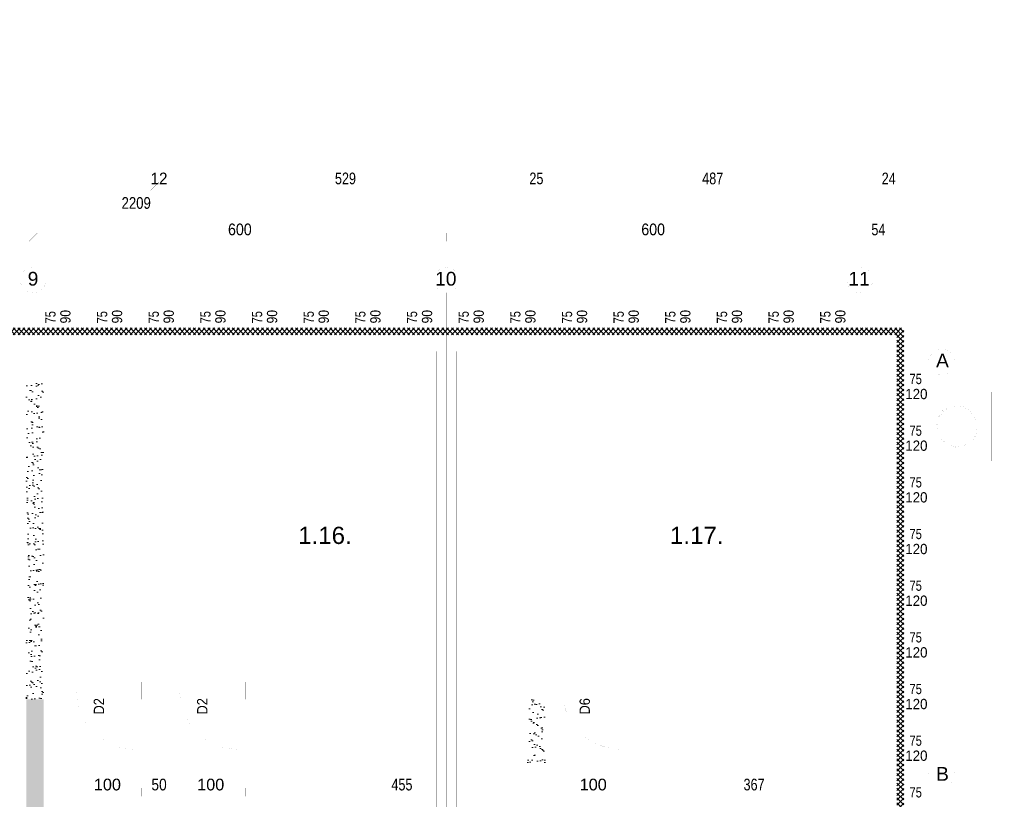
# Paper-space layout 'Layout1' of a CAD drawing. Header units: inches. Extents: x 7368 to 30263, y 5719 to 13940.
# Tile 37 of 44: x 12206 to 13635, y 12658 to 13790. Entities that reach past the tile are written whole.
import ezdxf
from ezdxf.enums import TextEntityAlignment as Align

# ---------------------------------------------------------------- set-up
doc = ezdxf.new("R2010")
doc.units = ezdxf.units.IN
doc.header["$LTSCALE"] = 2
doc.header["$MEASUREMENT"] = 0
for name, pattern in [('ACAD_ISO04W100', [30, 24, -3, 0, -3]), ('ACAD_ISO07W100', [3, 0, -3]), ('DASHED', [0.75, 0.5, -0.25]), ('HIDDEN', [9.525, 6.35, -3.175]), ('OS', [60, 30, -15, 0, -15]), ('PRZERYW', [60, 30, -30])]:
    doc.linetypes.add(name, pattern=pattern)
doc.layers.get('DEFPOINTS').update_dxf_attribs({"linetype": 'CONTINUOUS', "lineweight": 15})
for name, color, linetype, lineweight in [('A CIENKA', 7, 'CONTINUOUS', 13), ('A KRESKOWANIA', 7, 'CONTINUOUS', 5), ('A MURY ISTN', 7, 'CONTINUOUS', 15), ('A OPISY', 7, 'CONTINUOUS', 15), ('A OSIE', 7, 'ACAD_ISO04W100', 13), ('A PRZERYWANIA', 7, 'HIDDEN', 15), ('A WYMIARY', 7, 'CONTINUOUS', 9), ('ECIANA_PROJEKT', 7, 'CONTINUOUS', 15), ('WYBURZENIA', 7, 'CONTINUOUS', 9)]:
    doc.layers.add(name, color=color, linetype=linetype, lineweight=lineweight)
doc.styles.get("Standard").update_dxf_attribs({"font": 'arial.ttf'})
pattern_1 = [(37.5, (117, 107), (-0.503947, 15.41459), [0, -12.16, 0, -13.6, 0, -13]), (7.5, (117, 107), (14.158214, 22.577169), [0, -6.56, 0, -10.96, 0, -4.2]), (-32.5, (110.042, 100.042), (24.913135, 0.045272), [0, -4, 0, -14.4, 0, -18.8]), (-42.5, (110.042, 100.042), (24.049013, 7.021405), [0, -2, 0, -9.44, 0, -10.8])]
pattern_2 = [(45, (117, 107), (-3.5355339, 3.5355339), []), (135, (117, 107), (-3.5355339, -3.5355339), [])]

psp = doc.layouts.get("Layout1")

# ---------------------------------------------------------------- hatches: boundary and pattern name
at = {"layer": 'A KRESKOWANIA', "linetype": 'Continuous'}
h = psp.add_hatch(dxfattribs=at)
h.set_pattern_fill('AR-SAND_S0_1', color=254, scale=8, style=0)
h.set_pattern_definition(pattern_1)
h.paths.add_polyline_path([(12240.6, 13263), (12215.6, 13263), (12215.6, 12828), (12240.6, 12828)], flags=0)
h = psp.add_hatch(dxfattribs=at)
h.set_pattern_fill('AR-SAND_S0_1', color=254, scale=8, style=0)
h.set_pattern_definition(pattern_1)
h.paths.add_polyline_path([(12240.6, 12828), (12215.6, 12828), (12215.6, 12803), (12240.6, 12803)], flags=0)
h = psp.add_hatch(dxfattribs=at)
h.set_pattern_fill('AR-SAND_S0_1', color=254, scale=8, style=0)
h.set_pattern_definition(pattern_1)
h.paths.add_polyline_path([(12240.6, 12803), (12215.6, 12803), (12215.6, 12103), (11957.6, 12103), (11957.6, 12078), (12215.6, 12078), (12215.6, 12025.5), (12240.6, 12025.5), (12240.6, 12513), (12393.6, 12513), (12393.6, 12538), (12240.6, 12538)], flags=0)
h = psp.add_hatch(dxfattribs=at)
h.set_pattern_fill('AR-SAND_S0_1', color=254, scale=8, style=0)
h.set_pattern_definition(pattern_1)
h.paths.add_polyline_path([(12968.6, 12803), (12943.6, 12803), (12943.6, 12710), (12968.6, 12710)], flags=0)
at = {"layer": 'A OPISY', "linetype": 'Continuous'}
h = psp.add_hatch(dxfattribs=at)
h.set_pattern_fill('ANSI37_S0_4', color=2, scale=40, style=0)
h.set_pattern_definition(pattern_2)
h.paths.add_polyline_path([(12435.7, 13342), (11270.6, 13342), (11270.6, 13332), (12435.7, 13332)], flags=0)
h = psp.add_hatch(dxfattribs=at)
h.set_pattern_fill('ANSI37_S0_4', color=2, scale=40, style=0)
h.set_pattern_definition(pattern_2)
h.paths.add_polyline_path([(13489.6, 13342), (12435.7, 13342), (12435.7, 13332), (13479.6, 13332), (13479.6, 12693), (13479.6, 12513), (13489.6, 12513)], flags=0)

# ---------------------------------------------------------------- linework, layer by layer
at = {"layer": 'A CIENKA', "color": 7, "linetype": 'Continuous', "const_width": 0.018}
for points in [[(12244.3, 13411.7, 1), (12206.9, 13411.7, 1)], [(12844.3, 13411.7, 1), (12806.9, 13411.7, 1)], [(13444.3, 13411.7, 1), (13406.9, 13411.7, 1)], [(13563, 13293, 1), (13525.6, 13293, 1)], [(13563, 12693, 1), (13525.6, 12693, 1)]]:
    psp.add_lwpolyline(points, format="xyb", close=True, dxfattribs=at)
for points in [[(13616.8, 13248.9), (13516.8, 13248.9)], [(13516.8, 13248.9), (13516.8, 13148.9)], [(13616.8, 13248.9), (13516.8, 13248.9)], [(13516.8, 13248.9), (13516.8, 13148.9)], [(13616.8, 13148.9), (13616.8, 13248.9)], [(13616.8, 13148.9), (13616.8, 13248.9)], [(13544.4, 13218.9), (13455.6, 13218.9)], [(13544.4, 13218.9), (13455.6, 13218.9)], [(13544.4, 13178.9), (13455.6, 13178.9)], [(13544.4, 13178.9), (13455.6, 13178.9)], [(13516.8, 13148.9), (13616.8, 13148.9)], [(13516.8, 13148.9), (13616.8, 13148.9)], [(12599.3, 13065.3), (12701.8, 13065.3)], [(12599.3, 13011.4), (12599.3, 13065.3)], [(12701.8, 13065.3), (12701.8, 13011.4)], [(13138.9, 13065.3), (13241.4, 13065.3)], [(13138.9, 13011.4), (13138.9, 13065.3)], [(13241.4, 13065.3), (13241.4, 13011.4)], [(12701.8, 13011.4), (12599.3, 13011.4)], [(13241.4, 13011.4), (13138.9, 13011.4)], [(12283.3, 12810.5), (12283.3, 12820.5)], [(12283.3, 12820.5), (12288.3, 12820.5)], [(12288.3, 12810.5), (12283.3, 12810.5)], [(12288.3, 12820.5), (12288.3, 12810.5)], [(12333.3, 12774.2), (12333.3, 12812)], [(12373.3, 12730.5), (12373.3, 12815.5)], [(12373.3, 12815.5), (12378.3, 12815.5)], [(12383.3, 12820.5), (12378.3, 12820.5)], [(12378.3, 12820.5), (12378.3, 12810.5)], [(12378.3, 12815.5), (12378.3, 12730.5)], [(12378.3, 12810.5), (12383.3, 12810.5)], [(12383.3, 12810.5), (12383.3, 12820.5)], [(12433.3, 12810.5), (12433.3, 12820.5)], [(12433.3, 12820.5), (12438.3, 12820.5)], [(12438.3, 12810.5), (12433.3, 12810.5)], [(12438.3, 12820.5), (12438.3, 12810.5)], [(12483.3, 12774.2), (12483.3, 12812)], [(12523.3, 12730.5), (12523.3, 12815.5)], [(12523.3, 12815.5), (12528.3, 12815.5)], [(12533.3, 12820.5), (12528.3, 12820.5)], [(12528.3, 12820.5), (12528.3, 12810.5)], [(12528.3, 12815.5), (12528.3, 12730.5)], [(12528.3, 12810.5), (12533.3, 12810.5)], [(12533.3, 12810.5), (12533.3, 12820.5)], [(12988.6, 12810.5), (12988.6, 12820.5)], [(12988.6, 12820.5), (12993.6, 12820.5)], [(12993.6, 12810.5), (12988.6, 12810.5)], [(12993.6, 12820.5), (12993.6, 12810.5)], [(13038.6, 12774.2), (13038.6, 12812)], [(13078.6, 12730.5), (13078.6, 12815.5)], [(13078.6, 12815.5), (13083.6, 12815.5)], [(13088.6, 12820.5), (13083.6, 12820.5)], [(13083.6, 12820.5), (13083.6, 12810.5)], [(13083.6, 12815.5), (13083.6, 12730.5)], [(13083.6, 12810.5), (13088.6, 12810.5)], [(13088.6, 12810.5), (13088.6, 12820.5)], [(12378.3, 12730.5), (12373.3, 12730.5)], [(12528.3, 12730.5), (12523.3, 12730.5)], [(13083.6, 12730.5), (13078.6, 12730.5)]]:
    psp.add_lwpolyline(points, dxfattribs=at)
for points in [[(12288.3, 12815.5, 0.414214), (12373.3, 12730.5, 0.414214)], [(12438.3, 12815.5, 0.414214), (12523.3, 12730.5, 0.414214)], [(12993.6, 12815.5, 0.414214), (13078.6, 12730.5, 0.414214)]]:
    psp.add_lwpolyline(points, format="xyb", dxfattribs=at)
at = {"layer": 'A KRESKOWANIA', "color": 254, "linetype": 'Continuous', "const_width": 0.018}
for points in [[(12263.1, 13300.9), (12263.1, 13379.9)], [(12263.1, 13300.9), (12263.1, 13379.9)], [(12338.1, 13300.9), (12338.1, 13379.9)], [(12338.1, 13300.9), (12338.1, 13379.9)], [(12413.1, 13300.9), (12413.1, 13379.9)], [(12413.1, 13300.9), (12413.1, 13379.9)], [(12488.1, 13300.9), (12488.1, 13379.9)], [(12488.1, 13300.9), (12488.1, 13379.9)], [(12563.1, 13300.9), (12563.1, 13379.9)], [(12563.1, 13300.9), (12563.1, 13379.9)], [(12638.1, 13300.9), (12638.1, 13379.9)], [(12638.1, 13300.9), (12638.1, 13379.9)], [(12713.1, 13300.9), (12713.1, 13379.9)], [(12713.1, 13300.9), (12713.1, 13379.9)], [(12788.1, 13300.9), (12788.1, 13379.9)], [(12788.1, 13300.9), (12788.1, 13379.9)], [(12863.1, 13300.9), (12863.1, 13379.9)], [(12938.1, 13300.9), (12938.1, 13379.9)], [(13013.1, 13300.9), (13013.1, 13379.9)], [(13088.1, 13300.9), (13088.1, 13379.9)], [(13163.1, 13300.9), (13163.1, 13379.9)], [(13238.1, 13300.9), (13238.1, 13379.9)], [(13313.1, 13300.9), (13313.1, 13379.9)], [(13388.1, 13300.9), (13388.1, 13379.9)], [(13448.3, 13255.5), (13527.3, 13255.5)], [(13523.3, 13240.3), (13525.4, 13242.4)], [(13523.3, 13240.3), (13525.4, 13242.4)], [(13544.5, 13219.1), (13523.3, 13240.3)], [(13544.5, 13219.1), (13523.3, 13240.3)], [(13525.4, 13242.4), (13546.7, 13221.2)], [(13525.4, 13242.4), (13546.7, 13221.2)], [(13608.2, 13242.4), (13587, 13221.2)], [(13608.2, 13242.4), (13587, 13221.2)], [(13589.1, 13219.1), (13610.3, 13240.3)], [(13589.1, 13219.1), (13610.3, 13240.3)], [(13610.3, 13240.3), (13608.2, 13242.4)], [(13610.3, 13240.3), (13608.2, 13242.4)], [(13546.7, 13221.2), (13544.5, 13219.1)], [(13546.7, 13221.2), (13544.5, 13219.1)], [(13587, 13221.2), (13589.1, 13219.1)], [(13587, 13221.2), (13589.1, 13219.1)], [(13448.3, 13180.5), (13527.3, 13180.5)], [(13544.5, 13178.8), (13523.3, 13157.6)], [(13544.5, 13178.8), (13523.3, 13157.6)], [(13525.4, 13155.5), (13546.7, 13176.7)], [(13525.4, 13155.5), (13546.7, 13176.7)], [(13546.7, 13176.7), (13544.5, 13178.8)], [(13546.7, 13176.7), (13544.5, 13178.8)], [(13587, 13176.7), (13589.1, 13178.8)], [(13587, 13176.7), (13589.1, 13178.8)], [(13608.2, 13155.5), (13587, 13176.7)], [(13608.2, 13155.5), (13587, 13176.7)], [(13589.1, 13178.8), (13610.3, 13157.6)], [(13589.1, 13178.8), (13610.3, 13157.6)], [(13523.3, 13157.6), (13525.4, 13155.5)], [(13523.3, 13157.6), (13525.4, 13155.5)], [(13610.3, 13157.6), (13608.2, 13155.5)], [(13610.3, 13157.6), (13608.2, 13155.5)], [(13448.3, 13105.5), (13527.3, 13105.5)], [(13448.3, 13030.5), (13527.3, 13030.5)], [(13448.3, 12955.5), (13527.3, 12955.5)], [(13448.3, 12880.5), (13527.3, 12880.5)], [(13448.3, 12805.5), (13527.3, 12805.5)], [(13448.3, 12730.5), (13527.3, 12730.5)]]:
    psp.add_lwpolyline(points, dxfattribs=at)
at = {"layer": 'A MURY ISTN', "color": 4, "linetype": 'Continuous', "const_width": 0.018}
for points in [[(11285.6, 13332), (13479.6, 13332)], [(13479.6, 12693), (13479.6, 13332)], [(11285.6, 13308), (12943.6, 13308)], [(12210.6, 13308), (12240.6, 13308)], [(12210.6, 13263), (12210.6, 13308)], [(12240.6, 13308), (12240.6, 13263)], [(12810.6, 13308), (12840.6, 13308)], [(12810.6, 13263), (12810.6, 13308)], [(12840.6, 13308), (12840.6, 13263)], [(12943.6, 13308), (12943.6, 12828)], [(12968.6, 13308), (12968.6, 12828)], [(12968.6, 13308), (13455.6, 13308)], [(13410.6, 13308), (13440.6, 13308)], [(13410.6, 13263), (13410.6, 13308)], [(13440.6, 13308), (13440.6, 13263)], [(13455.6, 12693), (13455.6, 13308)], [(12240.6, 13263), (12210.6, 13263)], [(12840.6, 13263), (12810.6, 13263)], [(13440.6, 13263), (13410.6, 13263)], [(13410.6, 12678), (13410.6, 12708)], [(13410.6, 12708), (13455.6, 12708)], [(13455.6, 12708), (13455.6, 12678)], [(13479.6, 12513), (13479.6, 12693)], [(13455.6, 12678), (13410.6, 12678)], [(13455.6, 12678), (13455.6, 12538)]]:
    psp.add_lwpolyline(points, dxfattribs=at)
for points in [[(13596.8, 13198.9, 1), (13536.8, 13198.9, 1)], [(13595.8, 13198.9, 1), (13537.8, 13198.9, 1)]]:
    psp.add_lwpolyline(points, format="xyb", close=True, dxfattribs=at)
at = {"layer": 'A OSIE', "color": 1, "linetype": 'OS', "const_width": 0.018}
for points in [[(12225.6, 10193), (12225.6, 13393)], [(12825.6, 10193), (12825.6, 13393)], [(13425.6, 10193), (13425.6, 13393)], [(7865.6, 13293), (13525.6, 13293)], [(7865.6, 12693), (13525.6, 12693)]]:
    psp.add_lwpolyline(points, dxfattribs=at)
at = {"layer": 'A PRZERYWANIA', "color": 3, "linetype": 'DASHED', "const_width": 0.018}
for points in [[(12228.1, 13328), (12148.1, 13328)], [(12153.1, 13323), (12223.1, 13323)], [(12223.1, 13318), (12223.1, 13328)], [(12223.1, 13328), (12228.1, 13328)], [(12303.1, 13328), (12223.1, 13328)], [(12223.1, 13328), (12223.1, 13318)], [(12228.1, 13328), (12223.1, 13328)], [(12223.1, 13328), (12223.1, 13318)], [(12303.1, 13328), (12223.1, 13328)], [(12223.1, 13328), (12223.1, 13318)], [(12228.1, 13328), (12223.1, 13328)], [(12223.1, 13328), (12223.1, 13318)], [(12228.1, 13318), (12228.1, 13328)], [(12228.1, 13328), (12228.1, 13318)], [(12228.1, 13318), (12228.1, 13328)], [(12228.1, 13318), (12228.1, 13328)], [(12228.1, 13323), (12298.1, 13323)], [(12228.1, 13323), (12298.1, 13323)], [(12378.1, 13328), (12298.1, 13328)], [(12298.1, 13328), (12298.1, 13318)], [(12303.1, 13328), (12298.1, 13328)], [(12298.1, 13328), (12298.1, 13318)], [(12298.1, 13318), (12298.1, 13328)], [(12298.1, 13328), (12303.1, 13328)], [(12378.1, 13328), (12298.1, 13328)], [(12298.1, 13328), (12298.1, 13318)], [(12303.1, 13328), (12298.1, 13328)], [(12298.1, 13328), (12298.1, 13318)], [(12298.1, 13318), (12298.1, 13328)], [(12298.1, 13328), (12303.1, 13328)], [(12303.1, 13318), (12303.1, 13328)], [(12303.1, 13318), (12303.1, 13328)], [(12303.1, 13328), (12303.1, 13318)], [(12303.1, 13318), (12303.1, 13328)], [(12303.1, 13318), (12303.1, 13328)], [(12303.1, 13328), (12303.1, 13318)], [(12303.1, 13323), (12373.1, 13323)], [(12303.1, 13323), (12373.1, 13323)], [(12453.1, 13328), (12373.1, 13328)], [(12373.1, 13328), (12373.1, 13318)], [(12378.1, 13328), (12373.1, 13328)], [(12373.1, 13328), (12373.1, 13318)], [(12373.1, 13318), (12373.1, 13328)], [(12373.1, 13328), (12378.1, 13328)], [(12453.1, 13328), (12373.1, 13328)], [(12373.1, 13328), (12373.1, 13318)], [(12378.1, 13328), (12373.1, 13328)], [(12373.1, 13328), (12373.1, 13318)], [(12373.1, 13318), (12373.1, 13328)], [(12373.1, 13328), (12378.1, 13328)], [(12378.1, 13318), (12378.1, 13328)], [(12378.1, 13318), (12378.1, 13328)], [(12378.1, 13328), (12378.1, 13318)], [(12378.1, 13318), (12378.1, 13328)], [(12378.1, 13318), (12378.1, 13328)], [(12378.1, 13328), (12378.1, 13318)], [(12378.1, 13323), (12448.1, 13323)], [(12378.1, 13323), (12448.1, 13323)], [(12528.1, 13328), (12448.1, 13328)], [(12448.1, 13328), (12448.1, 13318)], [(12453.1, 13328), (12448.1, 13328)], [(12448.1, 13328), (12448.1, 13318)], [(12448.1, 13318), (12448.1, 13328)], [(12448.1, 13328), (12453.1, 13328)], [(12528.1, 13328), (12448.1, 13328)], [(12448.1, 13328), (12448.1, 13318)], [(12453.1, 13328), (12448.1, 13328)], [(12448.1, 13328), (12448.1, 13318)], [(12448.1, 13318), (12448.1, 13328)], [(12448.1, 13328), (12453.1, 13328)], [(12453.1, 13318), (12453.1, 13328)], [(12453.1, 13318), (12453.1, 13328)], [(12453.1, 13328), (12453.1, 13318)], [(12453.1, 13318), (12453.1, 13328)], [(12453.1, 13318), (12453.1, 13328)], [(12453.1, 13328), (12453.1, 13318)], [(12453.1, 13323), (12523.1, 13323)], [(12453.1, 13323), (12523.1, 13323)], [(12603.1, 13328), (12523.1, 13328)], [(12523.1, 13328), (12523.1, 13318)], [(12528.1, 13328), (12523.1, 13328)], [(12523.1, 13328), (12523.1, 13318)], [(12523.1, 13318), (12523.1, 13328)], [(12523.1, 13328), (12528.1, 13328)], [(12603.1, 13328), (12523.1, 13328)], [(12523.1, 13328), (12523.1, 13318)], [(12528.1, 13328), (12523.1, 13328)], [(12523.1, 13328), (12523.1, 13318)], [(12523.1, 13318), (12523.1, 13328)], [(12523.1, 13328), (12528.1, 13328)], [(12528.1, 13318), (12528.1, 13328)], [(12528.1, 13318), (12528.1, 13328)], [(12528.1, 13328), (12528.1, 13318)], [(12528.1, 13318), (12528.1, 13328)], [(12528.1, 13318), (12528.1, 13328)], [(12528.1, 13328), (12528.1, 13318)], [(12528.1, 13323), (12598.1, 13323)], [(12528.1, 13323), (12598.1, 13323)], [(12678.1, 13328), (12598.1, 13328)], [(12598.1, 13328), (12598.1, 13318)], [(12603.1, 13328), (12598.1, 13328)], [(12598.1, 13328), (12598.1, 13318)], [(12598.1, 13318), (12598.1, 13328)], [(12598.1, 13328), (12603.1, 13328)], [(12678.1, 13328), (12598.1, 13328)], [(12598.1, 13328), (12598.1, 13318)], [(12603.1, 13328), (12598.1, 13328)], [(12598.1, 13328), (12598.1, 13318)], [(12598.1, 13318), (12598.1, 13328)], [(12598.1, 13328), (12603.1, 13328)], [(12603.1, 13318), (12603.1, 13328)], [(12603.1, 13318), (12603.1, 13328)], [(12603.1, 13328), (12603.1, 13318)], [(12603.1, 13318), (12603.1, 13328)], [(12603.1, 13318), (12603.1, 13328)], [(12603.1, 13328), (12603.1, 13318)], [(12603.1, 13323), (12673.1, 13323)], [(12603.1, 13323), (12673.1, 13323)], [(12753.1, 13328), (12673.1, 13328)], [(12673.1, 13328), (12673.1, 13318)], [(12678.1, 13328), (12673.1, 13328)], [(12673.1, 13328), (12673.1, 13318)], [(12673.1, 13318), (12673.1, 13328)], [(12673.1, 13328), (12678.1, 13328)], [(12753.1, 13328), (12673.1, 13328)], [(12673.1, 13328), (12673.1, 13318)], [(12678.1, 13328), (12673.1, 13328)], [(12673.1, 13328), (12673.1, 13318)], [(12673.1, 13318), (12673.1, 13328)], [(12673.1, 13328), (12678.1, 13328)], [(12678.1, 13318), (12678.1, 13328)], [(12678.1, 13318), (12678.1, 13328)], [(12678.1, 13328), (12678.1, 13318)], [(12678.1, 13318), (12678.1, 13328)], [(12678.1, 13318), (12678.1, 13328)], [(12678.1, 13328), (12678.1, 13318)], [(12678.1, 13323), (12748.1, 13323)], [(12678.1, 13323), (12748.1, 13323)], [(12828.1, 13328), (12748.1, 13328)], [(12748.1, 13328), (12748.1, 13318)], [(12753.1, 13328), (12748.1, 13328)], [(12748.1, 13328), (12748.1, 13318)], [(12748.1, 13318), (12748.1, 13328)], [(12748.1, 13328), (12753.1, 13328)], [(12828.1, 13328), (12748.1, 13328)], [(12748.1, 13328), (12748.1, 13318)], [(12753.1, 13328), (12748.1, 13328)], [(12748.1, 13328), (12748.1, 13318)], [(12748.1, 13318), (12748.1, 13328)], [(12748.1, 13328), (12753.1, 13328)], [(12753.1, 13318), (12753.1, 13328)], [(12753.1, 13318), (12753.1, 13328)], [(12753.1, 13328), (12753.1, 13318)], [(12753.1, 13318), (12753.1, 13328)], [(12753.1, 13318), (12753.1, 13328)], [(12753.1, 13328), (12753.1, 13318)], [(12753.1, 13323), (12823.1, 13323)], [(12753.1, 13323), (12823.1, 13323)], [(12823.1, 13318), (12823.1, 13328)], [(12823.1, 13328), (12828.1, 13328)], [(12903.1, 13328), (12823.1, 13328)], [(12823.1, 13328), (12823.1, 13318)], [(12828.1, 13328), (12823.1, 13328)], [(12823.1, 13328), (12823.1, 13318)], [(12823.1, 13318), (12823.1, 13328)], [(12823.1, 13328), (12828.1, 13328)], [(12828.1, 13318), (12828.1, 13328)], [(12828.1, 13328), (12828.1, 13318)], [(12828.1, 13318), (12828.1, 13328)], [(12828.1, 13318), (12828.1, 13328)], [(12828.1, 13328), (12828.1, 13318)], [(12828.1, 13323), (12898.1, 13323)], [(12978.1, 13328), (12898.1, 13328)], [(12898.1, 13328), (12898.1, 13318)], [(12903.1, 13328), (12898.1, 13328)], [(12898.1, 13328), (12898.1, 13318)], [(12898.1, 13318), (12898.1, 13328)], [(12898.1, 13328), (12903.1, 13328)], [(12903.1, 13318), (12903.1, 13328)], [(12903.1, 13318), (12903.1, 13328)], [(12903.1, 13328), (12903.1, 13318)], [(12903.1, 13323), (12973.1, 13323)], [(13053.1, 13328), (12973.1, 13328)], [(12973.1, 13328), (12973.1, 13318)], [(12978.1, 13328), (12973.1, 13328)], [(12973.1, 13328), (12973.1, 13318)], [(12973.1, 13318), (12973.1, 13328)], [(12973.1, 13328), (12978.1, 13328)], [(12978.1, 13318), (12978.1, 13328)], [(12978.1, 13318), (12978.1, 13328)], [(12978.1, 13328), (12978.1, 13318)], [(12978.1, 13323), (13048.1, 13323)], [(13128.1, 13328), (13048.1, 13328)], [(13048.1, 13328), (13048.1, 13318)], [(13053.1, 13328), (13048.1, 13328)], [(13048.1, 13328), (13048.1, 13318)], [(13048.1, 13318), (13048.1, 13328)], [(13048.1, 13328), (13053.1, 13328)], [(13053.1, 13318), (13053.1, 13328)], [(13053.1, 13318), (13053.1, 13328)], [(13053.1, 13328), (13053.1, 13318)], [(13053.1, 13323), (13123.1, 13323)], [(13203.1, 13328), (13123.1, 13328)], [(13123.1, 13328), (13123.1, 13318)], [(13128.1, 13328), (13123.1, 13328)], [(13123.1, 13328), (13123.1, 13318)], [(13123.1, 13318), (13123.1, 13328)], [(13123.1, 13328), (13128.1, 13328)], [(13128.1, 13318), (13128.1, 13328)], [(13128.1, 13318), (13128.1, 13328)], [(13128.1, 13328), (13128.1, 13318)], [(13128.1, 13323), (13198.1, 13323)], [(13278.1, 13328), (13198.1, 13328)], [(13198.1, 13328), (13198.1, 13318)], [(13203.1, 13328), (13198.1, 13328)], [(13198.1, 13328), (13198.1, 13318)], [(13198.1, 13318), (13198.1, 13328)], [(13198.1, 13328), (13203.1, 13328)], [(13203.1, 13318), (13203.1, 13328)], [(13203.1, 13318), (13203.1, 13328)], [(13203.1, 13328), (13203.1, 13318)], [(13203.1, 13323), (13273.1, 13323)], [(13353.1, 13328), (13273.1, 13328)], [(13273.1, 13328), (13273.1, 13318)], [(13278.1, 13328), (13273.1, 13328)], [(13273.1, 13328), (13273.1, 13318)], [(13273.1, 13318), (13273.1, 13328)], [(13273.1, 13328), (13278.1, 13328)], [(13278.1, 13318), (13278.1, 13328)], [(13278.1, 13318), (13278.1, 13328)], [(13278.1, 13328), (13278.1, 13318)], [(13278.1, 13323), (13348.1, 13323)], [(13428.1, 13328), (13348.1, 13328)], [(13348.1, 13328), (13348.1, 13318)], [(13353.1, 13328), (13348.1, 13328)], [(13348.1, 13328), (13348.1, 13318)], [(13348.1, 13318), (13348.1, 13328)], [(13348.1, 13328), (13353.1, 13328)], [(13353.1, 13318), (13353.1, 13328)], [(13353.1, 13318), (13353.1, 13328)], [(13353.1, 13328), (13353.1, 13318)], [(13353.1, 13323), (13423.1, 13323)], [(13410.6, 13308), (13410.6, 13332)], [(13423.1, 13318), (13423.1, 13328)], [(13423.1, 13328), (13428.1, 13328)], [(13428.1, 13318), (13428.1, 13328)], [(13428.1, 13328), (13428.1, 13318)], [(12148.1, 13318), (12228.1, 13318)], [(12228.1, 13318), (12223.1, 13318)], [(12223.1, 13318), (12303.1, 13318)], [(12223.1, 13318), (12228.1, 13318)], [(12223.1, 13318), (12303.1, 13318)], [(12223.1, 13318), (12228.1, 13318)], [(12298.1, 13318), (12378.1, 13318)], [(12298.1, 13318), (12303.1, 13318)], [(12303.1, 13318), (12298.1, 13318)], [(12298.1, 13318), (12378.1, 13318)], [(12298.1, 13318), (12303.1, 13318)], [(12303.1, 13318), (12298.1, 13318)], [(12373.1, 13318), (12453.1, 13318)], [(12373.1, 13318), (12378.1, 13318)], [(12378.1, 13318), (12373.1, 13318)], [(12373.1, 13318), (12453.1, 13318)], [(12373.1, 13318), (12378.1, 13318)], [(12378.1, 13318), (12373.1, 13318)], [(12448.1, 13318), (12528.1, 13318)], [(12448.1, 13318), (12453.1, 13318)], [(12453.1, 13318), (12448.1, 13318)], [(12448.1, 13318), (12528.1, 13318)], [(12448.1, 13318), (12453.1, 13318)], [(12453.1, 13318), (12448.1, 13318)], [(12523.1, 13318), (12603.1, 13318)], [(12523.1, 13318), (12528.1, 13318)], [(12528.1, 13318), (12523.1, 13318)], [(12523.1, 13318), (12603.1, 13318)], [(12523.1, 13318), (12528.1, 13318)], [(12528.1, 13318), (12523.1, 13318)], [(12598.1, 13318), (12678.1, 13318)], [(12598.1, 13318), (12603.1, 13318)], [(12603.1, 13318), (12598.1, 13318)], [(12598.1, 13318), (12678.1, 13318)], [(12598.1, 13318), (12603.1, 13318)], [(12603.1, 13318), (12598.1, 13318)], [(12673.1, 13318), (12753.1, 13318)], [(12673.1, 13318), (12678.1, 13318)], [(12678.1, 13318), (12673.1, 13318)], [(12673.1, 13318), (12753.1, 13318)], [(12673.1, 13318), (12678.1, 13318)], [(12678.1, 13318), (12673.1, 13318)], [(12748.1, 13318), (12828.1, 13318)], [(12748.1, 13318), (12753.1, 13318)], [(12753.1, 13318), (12748.1, 13318)], [(12748.1, 13318), (12828.1, 13318)], [(12748.1, 13318), (12753.1, 13318)], [(12753.1, 13318), (12748.1, 13318)], [(12828.1, 13318), (12823.1, 13318)], [(12823.1, 13318), (12903.1, 13318)], [(12823.1, 13318), (12828.1, 13318)], [(12828.1, 13318), (12823.1, 13318)], [(12898.1, 13318), (12978.1, 13318)], [(12898.1, 13318), (12903.1, 13318)], [(12903.1, 13318), (12898.1, 13318)], [(12973.1, 13318), (13053.1, 13318)], [(12973.1, 13318), (12978.1, 13318)], [(12978.1, 13318), (12973.1, 13318)], [(13048.1, 13318), (13128.1, 13318)], [(13048.1, 13318), (13053.1, 13318)], [(13053.1, 13318), (13048.1, 13318)], [(13123.1, 13318), (13203.1, 13318)], [(13123.1, 13318), (13128.1, 13318)], [(13128.1, 13318), (13123.1, 13318)], [(13198.1, 13318), (13278.1, 13318)], [(13198.1, 13318), (13203.1, 13318)], [(13203.1, 13318), (13198.1, 13318)], [(13273.1, 13318), (13353.1, 13318)], [(13273.1, 13318), (13278.1, 13318)], [(13278.1, 13318), (13273.1, 13318)], [(13348.1, 13318), (13428.1, 13318)], [(13348.1, 13318), (13353.1, 13318)], [(13353.1, 13318), (13348.1, 13318)], [(13428.1, 13318), (13423.1, 13318)], [(13469.6, 13215.5), (13469.6, 13295.5)], [(13469.6, 13295.5), (13479.6, 13295.5)], [(13469.6, 13295.5), (13469.6, 13290.5)], [(13479.6, 13295.5), (13469.6, 13295.5)], [(13479.6, 13295.5), (13479.6, 13215.5)], [(13479.6, 13290.5), (13479.6, 13295.5)], [(13469.6, 13290.5), (13479.6, 13290.5)], [(13474.6, 13220.5), (13474.6, 13290.5)], [(13469.6, 13140.5), (13469.6, 13220.5)], [(13469.6, 13220.5), (13479.6, 13220.5)], [(13469.6, 13215.5), (13469.6, 13220.5)], [(13469.6, 13220.5), (13479.6, 13220.5)], [(13469.6, 13220.5), (13469.6, 13215.5)], [(13479.6, 13220.5), (13469.6, 13220.5)], [(13479.6, 13215.5), (13469.6, 13215.5)], [(13479.6, 13215.5), (13469.6, 13215.5)], [(13469.6, 13215.5), (13479.6, 13215.5)], [(13474.6, 13145.5), (13474.6, 13215.5)], [(13479.6, 13220.5), (13479.6, 13140.5)], [(13479.6, 13220.5), (13479.6, 13215.5)], [(13479.6, 13215.5), (13479.6, 13220.5)], [(13469.6, 13140.5), (13469.6, 13145.5)], [(13469.6, 13145.5), (13479.6, 13145.5)], [(13469.6, 13065.5), (13469.6, 13145.5)], [(13469.6, 13145.5), (13479.6, 13145.5)], [(13469.6, 13145.5), (13469.6, 13140.5)], [(13479.6, 13145.5), (13469.6, 13145.5)], [(13479.6, 13140.5), (13469.6, 13140.5)], [(13479.6, 13140.5), (13469.6, 13140.5)], [(13469.6, 13140.5), (13479.6, 13140.5)], [(13474.6, 13070.5), (13474.6, 13140.5)], [(13479.6, 13145.5), (13479.6, 13140.5)], [(13479.6, 13145.5), (13479.6, 13065.5)], [(13479.6, 13140.5), (13479.6, 13145.5)], [(13469.6, 12990.5), (13469.6, 13070.5)], [(13469.6, 13070.5), (13479.6, 13070.5)], [(13469.6, 13065.5), (13469.6, 13070.5)], [(13469.6, 13070.5), (13479.6, 13070.5)], [(13469.6, 13070.5), (13469.6, 13065.5)], [(13479.6, 13070.5), (13469.6, 13070.5)], [(13479.6, 13065.5), (13469.6, 13065.5)], [(13479.6, 13065.5), (13469.6, 13065.5)], [(13469.6, 13065.5), (13479.6, 13065.5)], [(13474.6, 12995.5), (13474.6, 13065.5)], [(13479.6, 13070.5), (13479.6, 12990.5)], [(13479.6, 13070.5), (13479.6, 13065.5)], [(13479.6, 13065.5), (13479.6, 13070.5)], [(13469.6, 12990.5), (13469.6, 12995.5)], [(13469.6, 12995.5), (13479.6, 12995.5)], [(13469.6, 12915.5), (13469.6, 12995.5)], [(13469.6, 12995.5), (13479.6, 12995.5)], [(13469.6, 12995.5), (13469.6, 12990.5)], [(13479.6, 12995.5), (13469.6, 12995.5)], [(13479.6, 12995.5), (13479.6, 12990.5)], [(13479.6, 12995.5), (13479.6, 12915.5)], [(13479.6, 12990.5), (13479.6, 12995.5)], [(13479.6, 12990.5), (13469.6, 12990.5)], [(13479.6, 12990.5), (13469.6, 12990.5)], [(13469.6, 12990.5), (13479.6, 12990.5)], [(13474.6, 12920.5), (13474.6, 12990.5)], [(13469.6, 12915.5), (13469.6, 12920.5)], [(13469.6, 12920.5), (13479.6, 12920.5)], [(13469.6, 12840.5), (13469.6, 12920.5)], [(13469.6, 12920.5), (13479.6, 12920.5)], [(13469.6, 12920.5), (13469.6, 12915.5)], [(13479.6, 12920.5), (13469.6, 12920.5)], [(13479.6, 12915.5), (13469.6, 12915.5)], [(13479.6, 12915.5), (13469.6, 12915.5)], [(13469.6, 12915.5), (13479.6, 12915.5)], [(13474.6, 12845.5), (13474.6, 12915.5)], [(13479.6, 12920.5), (13479.6, 12915.5)], [(13479.6, 12920.5), (13479.6, 12840.5)], [(13479.6, 12915.5), (13479.6, 12920.5)], [(13469.6, 12765.5), (13469.6, 12845.5)], [(13469.6, 12845.5), (13479.6, 12845.5)], [(13469.6, 12840.5), (13469.6, 12845.5)], [(13469.6, 12845.5), (13479.6, 12845.5)], [(13469.6, 12845.5), (13469.6, 12840.5)], [(13479.6, 12845.5), (13469.6, 12845.5)], [(13479.6, 12840.5), (13469.6, 12840.5)], [(13479.6, 12840.5), (13469.6, 12840.5)], [(13469.6, 12840.5), (13479.6, 12840.5)], [(13474.6, 12770.5), (13474.6, 12840.5)], [(13479.6, 12845.5), (13479.6, 12765.5)], [(13479.6, 12845.5), (13479.6, 12840.5)], [(13479.6, 12840.5), (13479.6, 12845.5)], [(13469.6, 12690.5), (13469.6, 12770.5)], [(13469.6, 12770.5), (13479.6, 12770.5)], [(13469.6, 12765.5), (13469.6, 12770.5)], [(13469.6, 12770.5), (13479.6, 12770.5)], [(13469.6, 12770.5), (13469.6, 12765.5)], [(13479.6, 12770.5), (13469.6, 12770.5)], [(13479.6, 12765.5), (13469.6, 12765.5)], [(13479.6, 12765.5), (13469.6, 12765.5)], [(13469.6, 12765.5), (13479.6, 12765.5)], [(13474.6, 12695.5), (13474.6, 12765.5)], [(13479.6, 12770.5), (13479.6, 12690.5)], [(13479.6, 12770.5), (13479.6, 12765.5)], [(13479.6, 12765.5), (13479.6, 12770.5)], [(13469.6, 12690.5), (13469.6, 12695.5)], [(13469.6, 12695.5), (13479.6, 12695.5)], [(13469.6, 12615.5), (13469.6, 12695.5)], [(13469.6, 12695.5), (13479.6, 12695.5)], [(13469.6, 12695.5), (13469.6, 12690.5)], [(13479.6, 12695.5), (13469.6, 12695.5)], [(13479.6, 12695.5), (13479.6, 12690.5)], [(13479.6, 12695.5), (13479.6, 12615.5)], [(13479.6, 12690.5), (13479.6, 12695.5)], [(13479.6, 12690.5), (13469.6, 12690.5)], [(13479.6, 12690.5), (13469.6, 12690.5)], [(13469.6, 12690.5), (13479.6, 12690.5)], [(13474.6, 12620.5), (13474.6, 12690.5)]]:
    psp.add_lwpolyline(points, dxfattribs=at)
at = {"layer": 'A PRZERYWANIA', "color": 3, "linetype": 'PRZERYW', "const_width": 0.018}
for points in [[(12210.6, 10323), (12210.6, 13263)], [(12240.6, 11626.5), (12240.6, 13263)], [(12810.6, 10323), (12810.6, 13263)], [(12840.6, 10323), (12840.6, 13263)], [(13410.6, 10323), (13410.6, 13263)], [(13440.6, 10323), (13440.6, 13263)]]:
    psp.add_lwpolyline(points, dxfattribs=at)
at = {"layer": 'A WYMIARY', "color": 80, "linetype": 'Continuous', "const_width": 0.018}
for points in [[(13479.6, 13588.3), (13479.6, 13594.3)], [(13479.6, 13588.3), (13485.6, 13594.3)], [(13473.6, 13588.3), (7917.6, 13588.3)], [(13479.6, 13588.3), (13473.6, 13588.3)], [(13479.6, 13588.3), (13473.6, 13582.3)], [(13479.6, 13588.3), (13485.6, 13588.3)], [(13479.6, 13588.3), (13479.6, 13582.3)], [(12402.3, 13548), (12402.3, 13554)], [(12402.3, 13548), (12408.3, 13554)], [(12402.3, 13548), (12402.3, 13554)], [(12402.3, 13548), (12408.3, 13554)], [(12414.3, 13548), (12414.3, 13554)], [(12414.3, 13548), (12420.3, 13554)], [(12414.3, 13548), (12414.3, 13554)], [(12414.3, 13548), (12420.3, 13554)], [(12943.6, 13548), (12943.6, 13554)], [(12943.6, 13548), (12949.6, 13554)], [(12943.6, 13548), (12943.6, 13554)], [(12943.6, 13548), (12949.6, 13554)], [(12968.6, 13548), (12968.6, 13554)], [(12968.6, 13548), (12974.6, 13554)], [(12968.6, 13548), (12968.6, 13554)], [(12968.6, 13548), (12974.6, 13554)], [(13455.6, 13548), (13455.6, 13554)], [(13455.6, 13548), (13461.6, 13554)], [(13455.6, 13548), (13455.6, 13554)], [(13455.6, 13548), (13461.6, 13554)], [(13479.6, 13548), (13479.6, 13554)], [(13479.6, 13548), (13485.6, 13554)], [(11813.4, 13548), (12396.3, 13548)], [(12396.3, 13548), (12390.3, 13548)], [(12402.3, 13548), (12396.3, 13548)], [(12402.3, 13548), (12396.3, 13542)], [(12402.3, 13548), (12396.3, 13548)], [(12402.3, 13548), (12396.3, 13542)], [(12402.3, 13548), (12408.3, 13548)], [(12402.3, 13548), (12402.3, 13542)], [(12402.3, 13548), (12414.3, 13548)], [(12402.3, 13548), (12408.3, 13548)], [(12402.3, 13548), (12402.3, 13542)], [(12414.3, 13548), (12408.3, 13548)], [(12414.3, 13548), (12408.3, 13542)], [(12414.3, 13548), (12408.3, 13548)], [(12414.3, 13548), (12408.3, 13542)], [(12414.3, 13548), (12420.3, 13548)], [(12414.3, 13548), (12414.3, 13542)], [(12414.3, 13548), (12420.3, 13548)], [(12414.3, 13548), (12414.3, 13542)], [(12420.3, 13548), (12426.3, 13548)], [(12420.3, 13548), (12937.6, 13548)], [(12937.6, 13548), (12931.6, 13548)], [(12943.6, 13548), (12937.6, 13548)], [(12943.6, 13548), (12937.6, 13542)], [(12943.6, 13548), (12937.6, 13548)], [(12943.6, 13548), (12937.6, 13542)], [(12943.6, 13548), (12949.6, 13548)], [(12943.6, 13548), (12943.6, 13542)], [(12943.6, 13548), (12968.6, 13548)], [(12943.6, 13548), (12949.6, 13548)], [(12943.6, 13548), (12943.6, 13542)], [(12968.6, 13548), (12962.6, 13548)], [(12968.6, 13548), (12962.6, 13542)], [(12968.6, 13548), (12962.6, 13548)], [(12968.6, 13548), (12962.6, 13542)], [(12968.6, 13548), (12974.6, 13548)], [(12968.6, 13548), (12968.6, 13542)], [(12968.6, 13548), (12974.6, 13548)], [(12968.6, 13548), (12968.6, 13542)], [(12974.6, 13548), (12980.6, 13548)], [(12974.6, 13548), (13449.6, 13548)], [(13449.6, 13548), (13443.6, 13548)], [(13455.6, 13548), (13449.6, 13548)], [(13455.6, 13548), (13449.6, 13542)], [(13455.6, 13548), (13449.6, 13548)], [(13455.6, 13548), (13449.6, 13542)], [(13455.6, 13548), (13461.6, 13548)], [(13455.6, 13548), (13455.6, 13542)], [(13455.6, 13548), (13479.6, 13548)], [(13455.6, 13548), (13461.6, 13548)], [(13455.6, 13548), (13455.6, 13542)], [(13479.6, 13548), (13473.6, 13548)], [(13479.6, 13548), (13473.6, 13542)], [(13479.6, 13548), (13485.6, 13548)], [(13479.6, 13548), (13479.6, 13542)], [(13485.6, 13548), (13491.6, 13548)], [(11276.6, 13512.3), (13473.6, 13512.3)], [(13479.6, 13512.3), (13473.6, 13512.3)], [(13479.6, 13512.3), (13473.6, 13506.3)], [(13479.6, 13512.3), (13479.6, 13518.3)], [(13479.6, 13512.3), (13485.6, 13518.3)], [(13479.6, 13512.3), (13485.6, 13512.3)], [(13479.6, 13512.3), (13479.6, 13506.3)], [(12225.6, 13473.9), (12225.6, 13479.9)], [(12225.6, 13473.9), (12231.6, 13479.9)], [(12225.6, 13473.9), (12225.6, 13479.9)], [(12225.6, 13473.9), (12231.6, 13479.9)], [(12825.6, 13473.9), (12825.6, 13479.9)], [(12825.6, 13473.9), (12831.6, 13479.9)], [(12825.6, 13473.9), (12825.6, 13479.9)], [(12825.6, 13473.9), (12831.6, 13479.9)], [(13425.6, 13473.9), (13425.6, 13479.9)], [(13425.6, 13473.9), (13431.6, 13479.9)], [(13425.6, 13473.9), (13425.6, 13479.9)], [(13425.6, 13473.9), (13431.6, 13479.9)], [(13479.6, 13473.9), (13479.6, 13479.9)], [(13479.6, 13473.9), (13485.6, 13479.9)], [(11631.6, 13473.9), (12219.6, 13473.9)], [(12225.6, 13473.9), (12219.6, 13473.9)], [(12225.6, 13473.9), (12219.6, 13467.9)], [(12225.6, 13473.9), (12219.6, 13473.9)], [(12225.6, 13473.9), (12219.6, 13467.9)], [(12225.6, 13473.9), (12231.6, 13473.9)], [(12225.6, 13473.9), (12225.6, 13467.9)], [(12225.6, 13473.9), (12231.6, 13473.9)], [(12225.6, 13473.9), (12225.6, 13467.9)], [(12231.6, 13473.9), (12819.6, 13473.9)], [(12825.6, 13473.9), (12819.6, 13473.9)], [(12825.6, 13473.9), (12819.6, 13467.9)], [(12825.6, 13473.9), (12819.6, 13473.9)], [(12825.6, 13473.9), (12819.6, 13467.9)], [(12825.6, 13473.9), (12831.6, 13473.9)], [(12825.6, 13473.9), (12825.6, 13467.9)], [(12825.6, 13473.9), (12831.6, 13473.9)], [(12825.6, 13473.9), (12825.6, 13467.9)], [(12831.6, 13473.9), (13419.6, 13473.9)], [(13425.6, 13473.9), (13419.6, 13473.9)], [(13425.6, 13473.9), (13419.6, 13467.9)], [(13425.6, 13473.9), (13419.6, 13473.9)], [(13425.6, 13473.9), (13419.6, 13467.9)], [(13425.6, 13473.9), (13431.6, 13473.9)], [(13425.6, 13473.9), (13425.6, 13467.9)], [(13425.6, 13473.9), (13431.6, 13473.9)], [(13425.6, 13473.9), (13425.6, 13467.9)], [(13431.6, 13473.9), (13473.6, 13473.9)], [(13479.6, 13473.9), (13473.6, 13473.9)], [(13479.6, 13473.9), (13473.6, 13467.9)], [(13479.6, 13473.9), (13485.6, 13473.9)], [(13479.6, 13473.9), (13479.6, 13467.9)], [(12277.3, 12668.1), (11813.4, 12668.1)], [(12283.3, 12668.1), (12277.3, 12668.1)], [(12283.3, 12668.1), (12277.3, 12662.1)], [(12283.3, 12668.1), (12277.3, 12668.1)], [(12283.3, 12668.1), (12277.3, 12662.1)], [(12283.3, 12668.1), (12283.3, 12674.1)], [(12283.3, 12668.1), (12289.3, 12674.1)], [(12283.3, 12668.1), (12283.3, 12674.1)], [(12283.3, 12668.1), (12289.3, 12674.1)], [(12283.3, 12668.1), (12289.3, 12668.1)], [(12283.3, 12668.1), (12283.3, 12662.1)], [(12283.3, 12668.1), (12289.3, 12668.1)], [(12283.3, 12668.1), (12283.3, 12662.1)], [(12289.3, 12668.1), (12377.3, 12668.1)], [(12383.3, 12668.1), (12377.3, 12668.1)], [(12383.3, 12668.1), (12377.3, 12662.1)], [(12383.3, 12668.1), (12377.3, 12668.1)], [(12383.3, 12668.1), (12377.3, 12662.1)], [(12383.3, 12668.1), (12383.3, 12674.1)], [(12383.3, 12668.1), (12389.3, 12674.1)], [(12383.3, 12668.1), (12383.3, 12674.1)], [(12383.3, 12668.1), (12389.3, 12674.1)], [(12383.3, 12668.1), (12389.3, 12668.1)], [(12383.3, 12668.1), (12383.3, 12662.1)], [(12383.3, 12668.1), (12389.3, 12668.1)], [(12383.3, 12668.1), (12383.3, 12662.1)], [(12389.3, 12668.1), (12427.3, 12668.1)], [(12433.3, 12668.1), (12427.3, 12668.1)], [(12433.3, 12668.1), (12427.3, 12662.1)], [(12433.3, 12668.1), (12427.3, 12668.1)], [(12433.3, 12668.1), (12427.3, 12662.1)], [(12433.3, 12668.1), (12433.3, 12674.1)], [(12433.3, 12668.1), (12439.3, 12674.1)], [(12433.3, 12668.1), (12433.3, 12674.1)], [(12433.3, 12668.1), (12439.3, 12674.1)], [(12433.3, 12668.1), (12439.3, 12668.1)], [(12433.3, 12668.1), (12433.3, 12662.1)], [(12433.3, 12668.1), (12439.3, 12668.1)], [(12433.3, 12668.1), (12433.3, 12662.1)], [(12439.3, 12668.1), (12527.3, 12668.1)], [(12533.3, 12668.1), (12527.3, 12668.1)], [(12533.3, 12668.1), (12527.3, 12662.1)], [(12533.3, 12668.1), (12527.3, 12668.1)], [(12533.3, 12668.1), (12527.3, 12662.1)], [(12533.3, 12668.1), (12533.3, 12674.1)], [(12533.3, 12668.1), (12539.3, 12674.1)], [(12533.3, 12668.1), (12533.3, 12674.1)], [(12533.3, 12668.1), (12539.3, 12674.1)], [(12533.3, 12668.1), (12539.3, 12668.1)], [(12533.3, 12668.1), (12533.3, 12662.1)], [(12533.3, 12668.1), (12539.3, 12668.1)], [(12533.3, 12668.1), (12533.3, 12662.1)], [(12539.3, 12668.1), (12982.6, 12668.1)], [(12988.6, 12668.1), (12982.6, 12668.1)], [(12988.6, 12668.1), (12982.6, 12662.1)], [(12988.6, 12668.1), (12982.6, 12668.1)], [(12988.6, 12668.1), (12982.6, 12662.1)], [(12988.6, 12668.1), (12988.6, 12674.1)], [(12988.6, 12668.1), (12994.6, 12674.1)], [(12988.6, 12668.1), (12988.6, 12674.1)], [(12988.6, 12668.1), (12994.6, 12674.1)], [(12988.6, 12668.1), (12994.6, 12668.1)], [(12988.6, 12668.1), (12988.6, 12662.1)], [(12988.6, 12668.1), (12994.6, 12668.1)], [(12988.6, 12668.1), (12988.6, 12662.1)], [(12994.6, 12668.1), (13082.6, 12668.1)], [(13088.6, 12668.1), (13082.6, 12668.1)], [(13088.6, 12668.1), (13082.6, 12662.1)], [(13088.6, 12668.1), (13082.6, 12668.1)], [(13088.6, 12668.1), (13082.6, 12662.1)], [(13088.6, 12668.1), (13088.6, 12674.1)], [(13088.6, 12668.1), (13094.6, 12674.1)], [(13088.6, 12668.1), (13088.6, 12674.1)], [(13088.6, 12668.1), (13094.6, 12674.1)], [(13088.6, 12668.1), (13094.6, 12668.1)], [(13088.6, 12668.1), (13088.6, 12662.1)], [(13088.6, 12668.1), (13094.6, 12668.1)], [(13088.6, 12668.1), (13088.6, 12662.1)], [(13094.6, 12668.1), (13449.6, 12668.1)], [(13455.6, 12668.1), (13449.6, 12668.1)], [(13455.6, 12668.1), (13449.6, 12662.1)], [(13455.6, 12668.1), (13455.6, 12674.1)], [(13455.6, 12668.1), (13461.6, 12674.1)], [(13455.6, 12668.1), (13461.6, 12668.1)], [(13455.6, 12668.1), (13455.6, 12662.1)]]:
    psp.add_lwpolyline(points, dxfattribs=at)
at = {"layer": 'DEFPOINTS', "color": 7, "linetype": 'Continuous', "const_width": 0.018}
psp.add_lwpolyline([(14917.8, 13789.5), (7367.6, 13789.5)], dxfattribs=at)
at = {"layer": 'ECIANA_PROJEKT', "color": 141, "linetype": 'Continuous', "const_width": 0.018}
for points in [[(11285.6, 13342), (13489.6, 13342)], [(13489.6, 12513), (13489.6, 13342)], [(12414.3, 13308), (12402.3, 13308)], [(12402.3, 13308), (12402.3, 12828)], [(12414.3, 12828), (12414.3, 13308)], [(12605.3, 13059.3), (12695.8, 13059.3)], [(12605.3, 13017.4), (12605.3, 13059.3)], [(12695.8, 13059.3), (12695.8, 13017.4)], [(13144.9, 13059.3), (13235.4, 13059.3)], [(13144.9, 13017.4), (13144.9, 13059.3)], [(13235.4, 13059.3), (13235.4, 13017.4)], [(12695.8, 13017.4), (12605.3, 13017.4)], [(13235.4, 13017.4), (13144.9, 13017.4)], [(11807.4, 12828), (12283.3, 12828)], [(12283.3, 12828), (12283.3, 12803)], [(12383.3, 12828), (12383.3, 12803)], [(12383.3, 12828), (12402.3, 12828)], [(12414.3, 12828), (12433.3, 12828)], [(12433.3, 12803), (12433.3, 12828)], [(12533.3, 12803), (12533.3, 12828)], [(12533.3, 12828), (12988.6, 12828)], [(12988.6, 12828), (12988.6, 12803)], [(13088.6, 12828), (13088.6, 12803)], [(13088.6, 12828), (13455.6, 12828)], [(13455.6, 12828), (13455.6, 12803)], [(12283.3, 12803), (11807.4, 12803)], [(12433.3, 12803), (12383.3, 12803)], [(12988.6, 12803), (12533.3, 12803)], [(13455.6, 12803), (13088.6, 12803)]]:
    psp.add_lwpolyline(points, dxfattribs=at)
at = {"layer": 'WYBURZENIA', "color": 6, "linetype": 'ACAD_ISO07W100', "const_width": 0.018}
for points in [[(12215.6, 13263), (12215.6, 12103)], [(12240.6, 13263), (12240.6, 12538)], [(12943.6, 12803), (12943.6, 12710)], [(12968.6, 12803), (12968.6, 12710)], [(12968.6, 12710), (12943.6, 12710)]]:
    psp.add_lwpolyline(points, dxfattribs=at)

# ---------------------------------------------------------------- texts
at = {"layer": 'A CIENKA', "color": 7, "width": 0.885714}
for s, p in [('D2', (12328.5, 12781)), ('D2', (12478.5, 12781)), ('D6', (13033.8, 12781))]:
    psp.add_text(s, height=15, rotation=90, dxfattribs=at).set_placement(p)
at = {"layer": 'A KRESKOWANIA', "color": 254}
for s, p in [('9', (12217.6, 13403.5)), ('10', (12809, 13403.5)), ('11', (13409, 13403.5)), ('A', (13536.3, 13284.8)), ('B', (13536.3, 12684.8))]:
    psp.add_text(s, height=20, dxfattribs=at).set_placement(p)
at = {"layer": 'A WYMIARY', "color": 80}
for s, width, p in [('12', 0.925715, (12408.3, 13559)), ('529', 0.771429, (12678.9, 13559.1)), ('25', 0.771429, (12956.1, 13559.1)), ('487', 0.771429, (13212.1, 13559.1)), ('24', 0.771429, (13467.6, 13559)), ('2209', 0.804969, (12375.1, 13523.5)), ('600', 0.867857, (12525.6, 13485.1)), ('600', 0.867857, (13125.6, 13485.1)), ('54', 0.771429, (13452.6, 13485)), ('100', 0.991837, (12333.3, 12679.3)), ('50', 0.841559, (12408.3, 12679.3)), ('100', 0.991837, (12483.3, 12679.3)), ('455', 0.771429, (12760.9, 12679.2)), ('100', 0.991837, (13038.6, 12679.3)), ('367', 0.771429, (13272.1, 12679.3))]:
    psp.add_text(s, height=17, dxfattribs=dict(at, width=width)).set_placement(p, align=Align.MIDDLE_CENTER)
for s, width, p in [('75', 0.771429, (12258, 13348.6)), ('75', 0.771429, (12258, 13348.6)), ('90', 0.841559, (12279.8, 13348.6)), ('90', 0.841559, (12279.8, 13348.6)), ('75', 0.771429, (12333, 13348.6)), ('75', 0.771429, (12333, 13348.6)), ('90', 0.841559, (12354.8, 13348.6)), ('90', 0.841559, (12354.8, 13348.6)), ('75', 0.771429, (12408, 13348.6)), ('75', 0.771429, (12408, 13348.6)), ('90', 0.841559, (12429.8, 13348.6)), ('90', 0.841559, (12429.8, 13348.6)), ('75', 0.771429, (12483, 13348.6)), ('75', 0.771429, (12483, 13348.6)), ('90', 0.841559, (12504.8, 13348.6)), ('90', 0.841559, (12504.8, 13348.6)), ('75', 0.771429, (12558, 13348.6)), ('75', 0.771429, (12558, 13348.6)), ('90', 0.841559, (12579.8, 13348.6)), ('90', 0.841559, (12579.8, 13348.6)), ('75', 0.771429, (12633, 13348.6)), ('75', 0.771429, (12633, 13348.6)), ('90', 0.841559, (12654.8, 13348.6)), ('90', 0.841559, (12654.8, 13348.6)), ('75', 0.771429, (12708, 13348.6)), ('75', 0.771429, (12708, 13348.6)), ('90', 0.841559, (12729.8, 13348.6)), ('90', 0.841559, (12729.8, 13348.6)), ('75', 0.771429, (12783, 13348.6)), ('75', 0.771429, (12783, 13348.6)), ('90', 0.841559, (12804.8, 13348.6)), ('90', 0.841559, (12804.8, 13348.6)), ('75', 0.771429, (12858, 13348.6)), ('90', 0.841559, (12879.8, 13348.6)), ('75', 0.771429, (12933, 13348.6)), ('90', 0.841559, (12954.8, 13348.6)), ('75', 0.771429, (13008, 13348.6)), ('90', 0.841559, (13029.8, 13348.6)), ('75', 0.771429, (13083, 13348.6)), ('90', 0.841559, (13104.8, 13348.6)), ('75', 0.771429, (13158, 13348.6)), ('90', 0.841559, (13179.8, 13348.6)), ('75', 0.771429, (13233, 13348.6)), ('90', 0.841559, (13254.8, 13348.6)), ('75', 0.771429, (13308, 13348.6)), ('90', 0.841559, (13329.8, 13348.6)), ('75', 0.771429, (13383, 13348.6)), ('90', 0.841559, (13404.8, 13348.6))]:
    psp.add_text(s, height=14.96, rotation=90, dxfattribs=dict(at, width=width)).set_placement(p)
for s, width, p in [('75', 0.771429, (13497.8, 13260.5)), ('120', 0.925715, (13491.6, 13238.7)), ('75', 0.771429, (13497.8, 13185.5)), ('120', 0.925715, (13491.6, 13163.7)), ('75', 0.771429, (13497.8, 13110.5)), ('120', 0.925715, (13491.6, 13088.7)), ('75', 0.771429, (13497.8, 13035.5)), ('120', 0.925715, (13491.6, 13013.7)), ('75', 0.771429, (13497.8, 12960.5)), ('120', 0.925715, (13491.6, 12938.7)), ('75', 0.771429, (13497.8, 12885.5)), ('120', 0.925715, (13491.6, 12863.7)), ('75', 0.771429, (13497.8, 12810.5)), ('120', 0.925715, (13491.6, 12788.7)), ('75', 0.771429, (13497.8, 12735.5)), ('120', 0.925715, (13491.6, 12713.7)), ('75', 0.771429, (13497.8, 12660.5))]:
    psp.add_text(s, height=14.96, dxfattribs=dict(at, width=width)).set_placement(p)
at = {"layer": 'ECIANA_PROJEKT', "color": 141}
for s, p in [('1.16.', (12610.3, 13028.5)), ('1.17.', (13150, 13028.5))]:
    psp.add_text(s, height=25, dxfattribs=at).set_placement(p)

doc.saveas('drawing.dxf')
